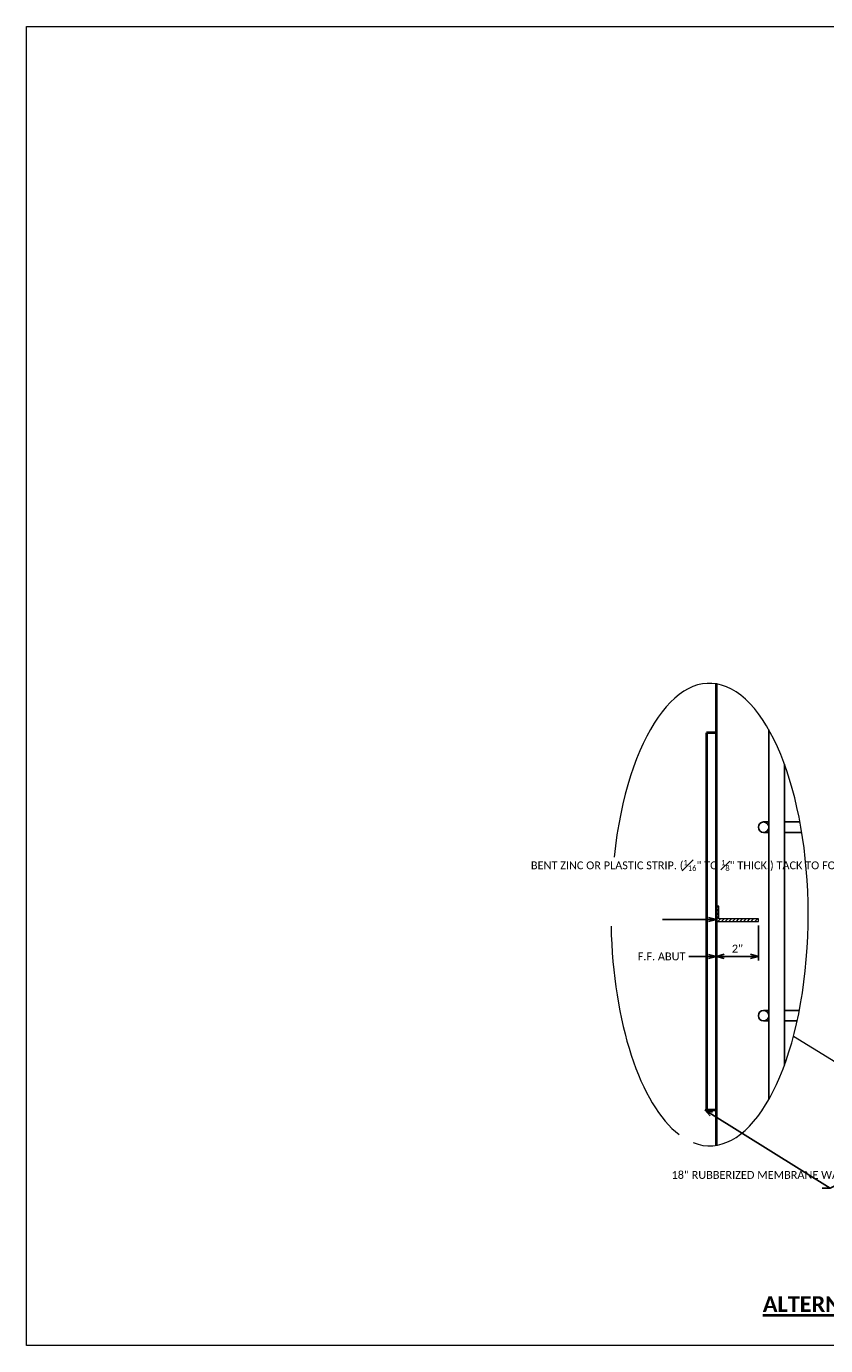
# Model space of a CAD drawing. Extents: x 1 to 1032, y 12 to 264.
# Tile 1 of 3: x 1 to 154, y 12 to 264. Entities that reach past the tile are written whole.
import ezdxf
from ezdxf import colors
from ezdxf.entities.mleader import LeaderData, LeaderLine
from ezdxf.math import Vec2, Vec3

# ---------------------------------------------------------------- set-up
doc = ezdxf.new("R2010")
doc.units = 0
doc.header["$MEASUREMENT"] = 0
for name, color, linetype, lineweight in [('B_ANNO', 7, 'Continuous', 18), ('B_ANNO_DIM', 7, 'Continuous', 18), ('B_ANNO_TEXT_TITLE', 7, 'Continuous', 40), ('B_CONC_ABUT', 30, 'Continuous', 40), ('B_DETAIL', 7, 'Continuous', 18), ('B_DETAIL_OBJ', 7, 'Continuous', 40), ('B_REBAR', 5, 'Continuous', 25)]:
    doc.layers.add(name, color=color, linetype=linetype, lineweight=lineweight)
doc.layers.add('B_ANNO_NOPLOT', color=47, linetype='Continuous', lineweight=18, plot=False)
doc.styles.get("Standard").update_dxf_attribs({"font": 'calibri.ttf'})
doc.styles.add('Title', font='calibrib.ttf', dxfattribs={"height": 0.125})
doc.dimstyles.new('Annotative', dxfattribs={"dimscale": 0, "dimtxt": 0.0625, "dimasz": 0.0625, "dimexe": 0.03125, "dimexo": 0.03125, "dimgap": 0.03125, "dimtad": 1, "dimdec": 3, "dimzin": 3, "dimdsep": 46, "dimlunit": 4, "dimtxsty": 'Standard', "dimblk": 'OPEN30', "dimcen": 0.03125, "dimaunit": 1, "dimadec": 0, "dimazin": 3, "dimtfac": 0.75, "dimtdec": 3, "dimtofl": 0, "dimtmove": 0, "dimatfit": 3, "dimldrblk": 'OPEN30', "dimfxl": 1, "dimtfill": 1, "dimfrac": 1, "dimtolj": 1, "dimtzin": 0, "dimarcsym": 0})

# ---------------------------------------------------------------- blocks, each defined once
blk = doc.blocks.new('_Open30')
at = {"color": 0, "linetype": 'ByBlock', "lineweight": -2}
for p, q in [((-1, 0.27), (0, 0)), ((0, 0), (-1, -0.27)), ((0, 0), (-1, 0))]:
    blk.add_line(p, q, dxfattribs=at)
blk = doc.blocks.new('*D90')
at = {"layer": 'B_ANNO_DIM', "color": 0, "lineweight": -2, "transparency": 16777216}
for p, q in [((139.79, 80.27), (139.79, 73.59)), ((133.29, 74.34), (138.29, 74.34))]:
    blk.add_line(p, q, dxfattribs=at)
at = {"layer": 'Defpoints', "color": 0, "transparency": 16777216}
for p in [(139.79, 81.02), (131.79, 74.34), (139.79, 74.34)]:
    blk.add_point(p, dxfattribs=at)
at = {"layer": 'B_ANNO_DIM', "color": 0, "lineweight": -2, "transparency": 16777216, "xscale": 1.5, "yscale": 1.5, "zscale": 1.5, "rotation": 180}
blk.add_blockref('_Open30', (131.79, 74.34), dxfattribs=at)
at = {"layer": 'B_ANNO_DIM', "color": 0, "lineweight": -2, "transparency": 16777216, "xscale": 1.5, "yscale": 1.5, "zscale": 1.5}
blk.add_blockref('_Open30', (139.79, 74.34), dxfattribs=at)
at = {"layer": 'B_ANNO_DIM', "color": 0, "transparency": 16777216, "insert": (135.79, 75.84), "char_height": 1.5, "attachment_point": 5, "bg_fill": 3, "box_fill_scale": 1.25, "bg_fill_color": 256, "bg_fill_true_color": 13158600, "bg_fill_transparency": 0}
blk.add_mtext('\\A1;2"', dxfattribs=at)
blk = doc.blocks.new('INS_ALTJOINT_BASE')
at = {"layer": 'B_DETAIL'}
h = blk.add_hatch(dxfattribs=at)
h.set_pattern_fill('USER', color=256, scale=0.5, angle=45, style=0, pattern_type=0)
h.set_pattern_definition([(45, (-2149493.967, -2150260.238), (-0.35355339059, 0.35355339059), [])])
h.paths.add_polyline_path([(131.7922, 81.0243), (139.7922, 81.0243), (139.7922, 81.5043), (132.2722, 81.5043), (132.2722, 83.9683), (131.7922, 83.9683)])
at = {"layer": 'B_ANNO'}
for start_param, end_param in [(6.11580702, 10.74439474), (4.76220693, 5.96928086)]:
    blk.add_ellipse((130.4742, 82.3365), major_axis=(0, -44.176), ratio=0.42647591, start_param=start_param, end_param=end_param, dxfattribs=at)
at = {"layer": 'B_ANNO_NOPLOT', "flags": 128}
blk.add_lwpolyline([(0, 0), (0, 252), (323.9277, 252), (323.9277, 238.8552), (378, 238.8552), (378, 40.4996), (316.5708, 40.4996), (316.5708, 0)], close=True, dxfattribs=at)
at = {"layer": 'B_CONC_ABUT'}
blk.add_line((131.7922, 38.2683), (131.7922, 126.4043), dxfattribs=at)
at = {"layer": 'B_DETAIL', "flags": 128}
blk.add_lwpolyline([(131.7922, 81.0243), (139.7922, 81.0243), (139.7922, 81.5043), (132.2722, 81.5043), (132.2722, 83.9683), (131.7922, 83.9683), (131.7922, 81.0243)], dxfattribs=at)
at = {"layer": 'B_DETAIL_OBJ'}
blk.add_lwpolyline([(129.8722, 117.0243), (129.8722, 45.0243), (131.7922, 45.0243), (131.7922, 117.0243)], close=True, dxfattribs=at)
at = {"layer": 'B_ANNO_TEXT_TITLE', "insert": (140.6472, 9.4463), "char_height": 3, "attachment_point": 1, "line_spacing_factor": 0.8, "style": 'Title'}
blk.add_mtext('{\\LALTERNATE CONSTRUCTION JOINT AT ABUTMENT}', dxfattribs=at)
at = {"layer": 'B_ANNO_DIM'}
dim = blk.add_linear_dim(base=(139.7922, 74.3363), p1=(131.7922, 74.3363), p2=(139.7922, 81.0243), text='2"', dimstyle='Annotative', dxfattribs=at)
dim.commit()
dim.dimension.update_dxf_attribs({"geometry": '*D90', "text_midpoint": (135.7922, 75.8438)})
ml = blk.add_multileader_mtext('Standard', dxfattribs=at)
ml.set_content('\\A1;BENT ZINC OR PLASTIC STRIP. ({\\H0.7x;\\S1#16;}" TO {\\H0.7x;\\S1#8;}" THICK.) TACK TO FORM WORK. (NO WELDING TO REINFORCING STEEL.)', color=256)
ml.set_leader_properties()
ml.set_arrow_properties(name='OPEN30')
ml.build(insert=Vec2(0, 0))
ml.multileader.update_dxf_attribs({"text_right_attachment_type": 3, "dogleg_length": 0.0625, "arrow_head_size": 1.5, "scale": 24})
ctx = ml.context
ctx.base_point, ctx.scale, ctx.char_height, ctx.arrow_head_size, ctx.landing_gap_size, ctx.plane_origin = Vec3(95.6041, 91.8413, 0.8422), 24, 1.5, 1.5, 0.75, Vec3(131.7922, 81.3994, 0.8422)
ctx.right_attachment = 3
notes = []
notes.append((ctx, [(0, (1, 1, 0), (122.991, 81.3994, 0.8422), (-1, 0), 1.5, [(0, [(131.7922, 81.3994, 0.8422)], 0, [])])]))
ctx.mtext.insert, ctx.mtext.width, ctx.mtext.flow_direction = Vec3(96.3541, 92.7904, 0.8422), 25.235912, 5
ml = blk.add_multileader_mtext('Standard', dxfattribs=at)
ml.set_content('F.F. ABUT', color=256)
ml.set_leader_properties()
ml.set_arrow_properties(name='OPEN30')
ml.build(insert=Vec2(0, 0))
ml.multileader.update_dxf_attribs({"dogleg_length": 0.0625, "arrow_head_size": 1.5, "scale": 24})
ctx = ml.context
ctx.base_point, ctx.scale, ctx.char_height, ctx.arrow_head_size, ctx.landing_gap_size, ctx.plane_origin = Vec3(115.9985, 74.3363, 0.8422), 24, 1.5, 1.5, 0.75, Vec3(131.7922, 74.3363, 0.8422)
notes.append((ctx, [(0, (1, 1, 0), (128.002, 74.3363, 0.8422), (-1, 0), 1.5, [(0, [(131.7922, 74.3363, 0.8422)], 0, [])])]))
ctx.mtext.insert, ctx.mtext.flow_direction = Vec3(116.7485, 75.0972, 0.8422), 5
for ctx, leaders in notes:
    for number, flags, end, landing, length, lines in leaders:
        leader = LeaderData()
        leader.index, (leader.has_last_leader_line, leader.has_dogleg_vector, leader.attachment_direction) = number, flags
        leader.last_leader_point, leader.dogleg_vector, leader.dogleg_length = Vec3(end), Vec3(landing), length
        for number, points, colour, breaks in lines:
            line = LeaderLine()
            line.index, line.vertices, line.color, line.breaks = number, Vec3.list(points), colors.encode_raw_color(colour), breaks
            leader.lines.append(line)
        ctx.leaders.append(leader)
blk = doc.blocks.new('*U95')
at = {"layer": 'B_ANNO'}
blk.add_line((163.8854, 48.3912), (146.4761, 59.0196), dxfattribs=at)
at = {"layer": 'B_ANNO_NOPLOT', "flags": 128}
blk.add_lwpolyline([(0, 0), (0, 252), (323.9277, 252), (323.9277, 238.8552), (378, 238.8552), (378, 40.4996), (316.5708, 40.4996), (316.5708, 0)], close=True, dxfattribs=at)
at = {"layer": 'B_REBAR'}
for p, q in [((141.7922, 47.0163), (141.7922, 117.6563)), ((144.7842, 53.5963), (144.7842, 111.0763)), ((140.7919, 100.0351), (141.7922, 100.0351)), ((144.7842, 100.0351), (147.7361, 100.0351)), ((140.7919, 98.0285), (141.7922, 98.0285)), ((144.7842, 98.0285), (148.0855, 98.0285)), ((140.7919, 64.0285), (141.7922, 64.0285)), ((144.7842, 64.0285), (147.6201, 64.0285)), ((140.7919, 62.0285), (141.7922, 62.0285)), ((144.7842, 62.0285), (147.2054, 62.0285))]:
    blk.add_line(p, q, dxfattribs=at)
for centre in [(140.7919, 99.0285), (140.7919, 63.0285)]:
    blk.add_circle(centre, 1, dxfattribs=at)
at = {"layer": 'B_ANNO_DIM'}
ml = blk.add_multileader_mtext('Standard', dxfattribs=at)
ml.set_content('18" RUBBERIZED MEMBRANE WATERPROOFING B.F.', color=256)
ml.set_leader_properties()
ml.set_arrow_properties(name='OPEN30')
ml.build(insert=Vec2(0, 0))
ml.multileader.update_dxf_attribs({"text_right_attachment_type": 3, "dogleg_length": 0.0625, "arrow_head_size": 1.5, "scale": 24})
ctx = ml.context
ctx.base_point, ctx.scale, ctx.char_height, ctx.arrow_head_size, ctx.landing_gap_size, ctx.plane_origin = Vec3(122.4682, 32.5982, 0.8422), 24, 1.5, 1.5, 0.75, Vec3(129.5442, 45.0242, 0.8422)
ctx.right_attachment = 3
notes = []
notes.append((ctx, [(0, (1, 1, 0), (153.4802, 30.0682, 0.8422), (-1, 0), 1.5, [(0, [(129.5442, 45.0242, 0.8422)], 0, []), (1, [(169.3962, 38.3623, 0.8422)], 0, [])])]))
ctx.mtext.insert, ctx.mtext.width, ctx.mtext.flow_direction = Vec3(123.2182, 33.3592, 0.8422), 28.677383, 5
for ctx, leaders in notes:
    for number, flags, end, landing, length, lines in leaders:
        leader = LeaderData()
        leader.index, (leader.has_last_leader_line, leader.has_dogleg_vector, leader.attachment_direction) = number, flags
        leader.last_leader_point, leader.dogleg_vector, leader.dogleg_length = Vec3(end), Vec3(landing), length
        for number, points, colour, breaks in lines:
            line = LeaderLine()
            line.index, line.vertices, line.color, line.breaks = number, Vec3.list(points), colors.encode_raw_color(colour), breaks
            leader.lines.append(line)
        ctx.leaders.append(leader)

msp = doc.modelspace()

# ---------------------------------------------------------------- block references
msp.add_blockref('INS_ALTJOINT_BASE', (1.3, 11.55))

# ---------------------------------------------------------------- next in the draw order: block references
msp.add_blockref('*U95', (1.3, 11.55))

doc.saveas('drawing.dxf')
